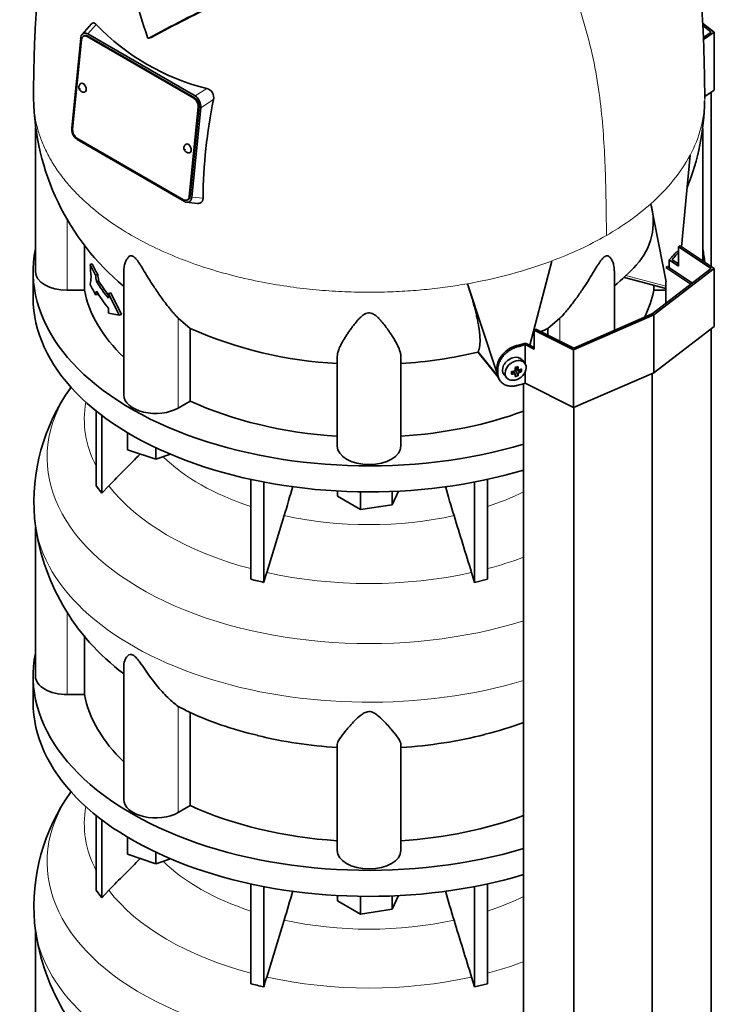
# Model space of a CAD drawing. Header units: millimetres. Extents: x 421 to 1312, y -1923 to 1668.
# Tile 9 of 24: x 1015 to 1309, y -1152 to -735. Entities that reach past the tile are written whole.
import ezdxf

# ---------------------------------------------------------------- set-up
doc = ezdxf.new("R2010")
doc.units = ezdxf.units.MM
for name, color, linetype in [('M5X8_UNI7687', 7, 'Continuous'), ('MID_344-4', 7, 'Continuous'), ('VSI344-454_TERMI', 7, 'Continuous'), ('VSI344-454_TESTA', 7, 'Continuous'), ('VSI344_DIFFUSORE', 7, 'Continuous')]:
    doc.layers.add(name, color=color, linetype=linetype)

# ---------------------------------------------------------------- blocks, each defined once
blk = doc.blocks.new('SE4')
at = {"layer": 'M5X8_UNI7687', "color": 7, "linetype": 'Continuous', "lineweight": 35}
for p, q in [((1229.04, -880.53), (1228.04, -879.18)), ((1223.44, -885.2), (1223.8, -884.02)), ((1224.97, -885.19), (1224.27, -883.94)), ((1225.23, -882.24), (1226.4, -883.25)), ((1226.19, -885.8), (1225.28, -883.83)), ((1225.31, -882.31), (1225.31, -883.19)), ((1227.67, -884.06), (1225.73, -883.3)), ((1220.26, -885.46), (1221.37, -886.72))]:
    blk.add_line(p, q, dxfattribs=at)
at = {"layer": 'M5X8_UNI7687', "color": 4, "linetype": 'Continuous', "lineweight": 9}
for p, q in [((1224.55, -885.04), (1223.96, -883.99)), ((1226.29, -884.98), (1225.28, -883.83)), ((1225.36, -882.21), (1226.29, -883.01)), ((1225.73, -883.3), (1226.74, -884.45))]:
    blk.add_line(p, q, dxfattribs=at)
at = {"layer": 'M5X8_UNI7687', "color": 7, "linetype": 'Continuous', "lineweight": 35}
for centre, radius, start, end in [((1224.45, -883.34), 0.55, 280.2783, 358.6867), ((1226.98, -885.12), 0.71, 110.1734, 168.7917)]:
    blk.add_arc(centre, radius, start, end, dxfattribs=at)
for centre, major_axis, ratio, start_param, end_param in [((1293.97, -841.88), (1.3, 4.83), 0.345066, 0.560828, 0.777666), ((1224.08, -882.23), (3.89, 3.14), 0.739997, 0, 3.172175), ((1224.08, -882.23), (3.89, 3.14), 0.739997, 6.252603, 6.283185), ((1221.47, -879.12), (9.99, 0.43), 0.510658, -1.393505, -1.278945), ((1225.17, -879.4), (-1.01, -9.2), 0.152739, -1.021742, -0.87205), ((1222.39, -882.64), (8.97, 2.29), 0.035701, -1.293098, -1.143406), ((1221.61, -878.96), (2.06, -9.79), 0.279258, 1.046834, 1.161394), ((1225.54, -883.49), (0.391, 0.312), 0.744948, 1.56038, 2.087178), ((1225.74, -883.71), (-0.449, 0.845), 0.482969, 0.934611, 1.452812), ((1225.74, -883.71), (-0.837, 0.408), 0.40333, 4.914112, 5.432313), ((1221.32, -879.03), (3.16, -9.49), 0.408248, 1.007206, 1.121766), ((1221.47, -879.12), (9.99, 0.43), 0.510658, -1.036687, -0.922127), ((1221.47, -878.87), (9.99, -0.48), 0.639648, -0.984117, -0.869557), ((1219.62, -880.89), (6.65, -6.44), 0.71261, 0.529363, 0.679055), ((1221.47, -878.87), (9.99, -0.48), 0.639648, -1.340934, -1.226375), ((1221.61, -878.96), (2.06, -9.79), 0.279258, 0.690017, 0.804576), ((1222.39, -877.64), (7.61, -5.28), 0.901051, 5.557555, 5.707247), ((1221.32, -879.03), (3.16, -9.49), 0.408248, 0.650389, 0.764948)]:
    blk.add_ellipse(centre, major_axis=major_axis, ratio=ratio, start_param=start_param, end_param=end_param, dxfattribs=at)
blk.add_ellipse((1225.14, -883.54), major_axis=(-3.84, -3.1), ratio=0.739997, dxfattribs=at)
for points in [[(1226.29, -883.01), (1226.29, -883.02), (1226.29, -883.05), (1226.3, -883.09), (1226.31, -883.13), (1226.33, -883.16), (1226.35, -883.19), (1226.37, -883.22), (1226.4, -883.25), (1226.43, -883.27), (1226.46, -883.29), (1226.5, -883.3), (1226.54, -883.31), (1226.58, -883.32), (1226.61, -883.32), (1226.65, -883.32), (1226.69, -883.31), (1226.72, -883.3), (1226.74, -883.29)], [(1225, -885.33), (1225, -885.31), (1225, -885.29), (1225, -885.25), (1224.99, -885.22), (1224.97, -885.19), (1224.96, -885.16), (1224.93, -885.14), (1224.91, -885.11), (1224.88, -885.09), (1224.84, -885.07), (1224.81, -885.06), (1224.77, -885.05), (1224.73, -885.04), (1224.69, -885.03), (1224.64, -885.03), (1224.6, -885.04), (1224.57, -885.04), (1224.55, -885.04)]]:
    blk.add_open_spline(points, degree=3, dxfattribs=at)
at = {"layer": 'MID_344-4', "color": 7, "linetype": 'Continuous', "lineweight": 35}
for p, q in [((1308.14, -839.53), (1308.14, -765.55)), ((1288.88, -839.93), (1289.63, -839.55)), ((1299.53, -847), (1288.88, -839.93)), ((1289.63, -839.55), (1300.15, -846.53)), ((1288.88, -845.9), (1288.88, -855.16)), ((1308.14, -1576.89), (1308.14, -865.86)), ((1283.08, -1596.09), (1283.08, -884.83)), ((1228.53, -889.14), (1228.53, -1600.48)), ((1249.82, -1610.56), (1249.82, -899.3))]:
    blk.add_line(p, q, dxfattribs=at)
at = {"layer": 'VSI344-454_TERMI', "color": 7, "linetype": 'Continuous', "lineweight": 35}
for p, q in [((1304.47, -736.4), (1309.42, -740.2)), ((1308.14, -740.17), (1304.54, -737.41)), ((1304.78, -742.4), (1308.14, -740.17)), ((1309.42, -740.2), (1304.82, -743.26)), ((1309.42, -740.2), (1309.42, -764.69)), ((1309.42, -764.69), (1305.36, -767.4)), ((1294.19, -831.14), (1294.9, -830.73)), ((1308.14, -840.41), (1294.19, -831.14)), ((1294.19, -831.14), (1294.19, -839.31)), ((1294.9, -830.73), (1309.42, -840.38)), ((1290.29, -836.72), (1294.19, -839.31)), ((1290.29, -839.99), (1290.29, -836.72)), ((1291.49, -836.64), (1294.19, -838.43)), ((1283.08, -859.61), (1308.14, -840.41)), ((1309.42, -840.38), (1283.79, -860.02)), ((1309.42, -840.38), (1309.42, -864.88)), ((1249.82, -874.08), (1283.08, -859.61)), ((1283.79, -860.02), (1249.77, -874.82)), ((1283.79, -860.02), (1283.79, -884.52)), ((1233.06, -866.43), (1233.77, -866.03)), ((1249.77, -874.82), (1233.06, -866.43)), ((1233.06, -866.43), (1233.06, -874.6)), ((1233.77, -866.03), (1249.82, -874.08)), ((1309.42, -864.88), (1283.79, -884.52)), ((1229.29, -871.94), (1233.06, -873.83)), ((1229.14, -880.68), (1229.14, -872.63)), ((1229.14, -872.63), (1233.06, -874.6)), ((1249.77, -874.82), (1249.77, -899.32)), ((1217.23, -884.15), (1217.23, -882.51)), ((1217.61, -884.68), (1217.61, -883.05)), ((1229.14, -888.96), (1229.14, -884.25)), ((1283.79, -884.52), (1249.77, -899.32)), ((1218.21, -887.37), (1218.59, -887.91)), ((1249.77, -899.32), (1229.14, -888.96))]:
    blk.add_line(p, q, dxfattribs=at)
at = {"layer": 'VSI344-454_TERMI', "color": 4, "linetype": 'Continuous', "lineweight": 9}
for p, q in [((1293.14, -834.73), (1292.21, -834.51)), ((1225.45, -873.05), (1225.83, -873.59)), ((1217.23, -882.51), (1217.61, -883.05)), ((1217.61, -884.68), (1217.23, -884.15))]:
    blk.add_line(p, q, dxfattribs=at)
at = {"layer": 'VSI344-454_TERMI', "color": 7, "linetype": 'Continuous', "lineweight": 35}
for centre, major_axis, start_param, end_param in [((1163.01, -798.46), (143.5, 0), -0.480069, -0.450192), ((1163.01, -798.46), (144.5, 0), -0.475352, -0.449757), ((1163.01, -798.46), (143.5, 0), -1.120604, -1.090727), ((1163.01, -798.46), (144.5, 0), -1.121039, -1.095444), ((1163.01, -814.79), (144.5, 0), -1.121039, -1.095444)]:
    blk.add_ellipse(centre, major_axis=major_axis, ratio=0.57735, start_param=start_param, end_param=end_param, dxfattribs=at)
for points, knots in [([(1292.21, -834.51), (1292.26, -834.46), (1292.34, -834.35), (1292.47, -834.21), (1292.6, -834.08), (1292.72, -833.95), (1292.85, -833.84), (1292.97, -833.73), (1293.09, -833.63), (1293.21, -833.54), (1293.33, -833.46), (1293.45, -833.38), (1293.56, -833.32), (1293.75, -833.22), (1294.01, -833.14), (1294.28, -833.11), (1294.44, -833.13), (1294.5, -833.15)], [0, 0, 0, 0, 0.0210181, 0.0419347, 0.0627717, 0.0835515, 0.1042965, 0.1250293, 0.1457726, 0.1665489, 0.1873807, 0.2082903, 0.2292998, 0.2504308, 0.312491, 0.3747066, 0.4161494, 0.4161494, 0.4161494, 0.4161494]), ([(1294.21, -833.71), (1294.19, -833.72), (1294.08, -833.8), (1293.9, -833.94), (1293.65, -834.17), (1293.4, -834.43), (1293.23, -834.63), (1293.14, -834.73)], [0.8203443, 0.8203443, 0.8203443, 0.8203443, 0.8334714, 0.8749845, 0.9164568, 0.9580689, 1, 1, 1, 1]), ([(1217.23, -882.51), (1217.23, -882.43), (1217.23, -882.27), (1217.24, -882.03), (1217.27, -881.78), (1217.3, -881.54), (1217.34, -881.29), (1217.38, -881.04), (1217.44, -880.8), (1217.51, -880.55), (1217.58, -880.3), (1217.67, -880.05), (1217.76, -879.8), (1217.93, -879.38), (1218.2, -878.81), (1218.62, -878.09), (1219.1, -877.39), (1219.65, -876.72), (1220.25, -876.09), (1220.91, -875.49), (1221.6, -874.94), (1222.25, -874.5), (1222.83, -874.15), (1223.35, -873.87), (1223.87, -873.62), (1224.39, -873.4), (1224.92, -873.21), (1225.28, -873.1), (1225.45, -873.05)], [0, 0, 0, 0, 0.020997, 0.041893, 0.062713, 0.083477, 0.104209, 0.124931, 0.145666, 0.166436, 0.187265, 0.208173, 0.229184, 0.250319, 0.312379, 0.374611, 0.437429, 0.499972, 0.562502, 0.625327, 0.687534, 0.749602, 0.791735, 0.833469, 0.874983, 0.916456, 0.958068, 1, 1, 1, 1]), ([(1225.83, -873.59), (1225.74, -873.61), (1225.56, -873.66), (1225.3, -873.75), (1225.03, -873.84), (1224.77, -873.94), (1224.51, -874.05), (1224.25, -874.16), (1223.99, -874.28), (1223.73, -874.41), (1223.47, -874.54), (1223.21, -874.69), (1222.96, -874.83), (1222.54, -875.09), (1221.98, -875.48), (1221.28, -876.03), (1220.63, -876.62), (1220.03, -877.26), (1219.48, -877.93), (1219, -878.63), (1218.58, -879.35), (1218.27, -880), (1218.04, -880.58), (1217.88, -881.08), (1217.76, -881.58), (1217.67, -882.07), (1217.62, -882.56), (1217.61, -882.89), (1217.61, -883.05)], [0, 0, 0, 0, 0.021018, 0.041934, 0.062771, 0.08355, 0.104295, 0.125028, 0.145771, 0.166547, 0.187379, 0.208288, 0.229298, 0.250429, 0.312489, 0.374705, 0.437522, 0.500061, 0.562591, 0.625422, 0.687637, 0.749714, 0.79185, 0.833578, 0.875077, 0.916526, 0.958107, 1, 1, 1, 1]), ([(1218.2, -887.37), (1218.08, -887.19), (1217.89, -886.88), (1217.66, -886.41), (1217.5, -885.98), (1217.38, -885.54), (1217.29, -885.09), (1217.24, -884.63), (1217.23, -884.31), (1217.23, -884.15)], [0.6886177, 0.6886177, 0.6886177, 0.6886177, 0.7497141, 0.7918499, 0.8335781, 0.8750765, 0.9165257, 0.958107, 1, 1, 1, 1]), ([(1217.61, -884.68), (1217.61, -884.76), (1217.61, -884.92), (1217.62, -885.16), (1217.64, -885.39), (1217.67, -885.63), (1217.71, -885.85), (1217.76, -886.08), (1217.82, -886.3), (1217.89, -886.51), (1217.96, -886.73), (1218.05, -886.94), (1218.14, -887.14), (1218.3, -887.48), (1218.58, -887.92), (1219, -888.44), (1219.48, -888.9), (1220.03, -889.3), (1220.63, -889.64), (1221.28, -889.9), (1221.98, -890.1), (1222.62, -890.2), (1223.21, -890.24), (1223.72, -890.25), (1224.24, -890.22), (1224.77, -890.15), (1225.3, -890.06), (1225.65, -889.96), (1225.83, -889.92)], [0, 0, 0, 0, 0.020996, 0.041893, 0.062713, 0.083477, 0.104209, 0.124931, 0.145666, 0.166436, 0.187264, 0.208173, 0.229184, 0.250319, 0.312379, 0.374611, 0.437429, 0.499972, 0.562503, 0.625328, 0.687536, 0.749604, 0.791737, 0.833471, 0.874985, 0.916457, 0.958069, 1, 1, 1, 1])]:
    blk.add_open_spline(points, degree=3, knots=knots, dxfattribs=at)
at = {"layer": 'VSI344-454_TESTA', "color": 7, "linetype": 'Continuous', "lineweight": 35}
for p, q in [((1045.24, -736.7), (1041.31, -741.17)), ((1040.68, -742.82), (1036.89, -780.66)), ((1041.82, -740.76), (1041.62, -740.88)), ((1042.31, -741.71), (1041.96, -741.86)), ((1088.67, -768.16), (1043.41, -742.03)), ((1043.72, -740.94), (1089.23, -767.21)), ((1089.02, -768.01), (1043.76, -741.88)), ((1069.52, -742.68), (1070.55, -742.41)), ((1041.03, -743.39), (1037.24, -781.24)), ((1086.74, -809.81), (1090.53, -771.97)), ((1087.09, -809.66), (1090.88, -771.81)), ((1091.12, -769.46), (1090.96, -769.13)), ((1091.59, -772.22), (1087.8, -810.06)), ((1021.51, -780.61), (1021.51, -841.73)), ((1037.36, -783.42), (1037.53, -783.78)), ((1304.51, -837.12), (1304.51, -781.04)), ((1039.1, -785.04), (1084.36, -811.17)), ((1039.24, -785.67), (1084.75, -811.94)), ((1295.45, -831.1), (1299.13, -792.29)), ((1085.57, -812.26), (1090.23, -812.73)), ((1085.82, -811.34), (1086.17, -811.19)), ((1086.64, -812.13), (1086.86, -812)), ((1288.98, -845.93), (1282.44, -812.95)), ((1042.26, -830.15), (1042.26, -849.52)), ((1045.6, -838.41), (1044.67, -838.63)), ((1231.2, -872.9), (1240.49, -837.17)), ((1047.94, -842.89), (1047.02, -843.11)), ((1059, -841.43), (1059, -893.99)), ((1267.02, -866.6), (1267.02, -841.43)), ((1048.25, -845.51), (1047.32, -845.73)), ((1217.02, -884.01), (1204.7, -846.81)), ((1271.27, -844.13), (1288.88, -848.88)), ((1042.26, -849.52), (1035.01, -849.52)), ((1047.94, -851.32), (1047.02, -851.54)), ((1053.42, -850.66), (1052.5, -850.88)), ((1057.04, -860.06), (1052.5, -850.88)), ((1052.5, -850.88), (1052.5, -852.99)), ((1057.97, -859.84), (1053.42, -850.66)), ((1283.76, -847.5), (1283.76, -849.52)), ((1288.88, -849.52), (1283.76, -849.52)), ((1052.5, -857.2), (1052.5, -859.31)), ((1057.04, -860.06), (1052.5, -859.31)), ((1057.97, -859.84), (1057.04, -860.06)), ((1087.18, -865.75), (1082.05, -861.47)), ((1243.97, -861.47), (1238.85, -865.75)), ((1087.18, -865.75), (1087.18, -896.54)), ((1238.85, -865.75), (1238.85, -868.57)), ((1209.23, -875.82), (1209.26, -875.58)), ((1209.27, -875.89), (1217.77, -886.41)), ((1149.51, -915.63), (1149.51, -877.6)), ((1176.51, -915.63), (1176.51, -877.6)), ((1087.18, -896.54), (1082.05, -899.5))]:
    blk.add_line(p, q, dxfattribs=at)
at = {"layer": 'VSI344-454_TESTA', "color": 4, "linetype": 'Continuous', "lineweight": 9}
for p, q in [((1043.72, -740.94), (1047.27, -736.92)), ((1043.76, -741.88), (1043.41, -742.03)), ((1094.23, -764.03), (1089.23, -767.21)), ((1088.67, -768.16), (1089.02, -768.01)), ((1090.88, -771.81), (1090.53, -771.97)), ((1097.01, -768.77), (1091.59, -772.22)), ((1086.74, -809.81), (1087.09, -809.66)), ((1087.8, -810.06), (1092.59, -810.54)), ((1035.01, -849.52), (1035.01, -819.57)), ((1271.93, -843.27), (1288.88, -847.83)), ((1082.05, -899.5), (1082.05, -861.47)), ((1243.97, -871.15), (1243.97, -861.47)), ((1209.26, -875.58), (1217.69, -886.01))]:
    blk.add_line(p, q, dxfattribs=at)
at = {"layer": 'VSI344-454_TESTA', "color": 7, "linetype": 'Continuous', "lineweight": 35}
for centre, radius, start, end in [((1315.87, -658.64), 260.67, 190.1859, 198.7419), ((1485.1, -1519.98), 881.42, 115.96048, 118.13059), ((1486.04, -1519.93), 881.58, 115.94686, 118.11883), ((1117.19, -670.03), 96.76, 223.7278, 256.2722), ((1043.24, -742.87), 2.57, 129.2377, 178.9426), ((1042.62, -742.49), 1.91, 54.594, 114.6447), ((1041.88, -763.88), 1.76, 238.5094, 278.1477), ((1086.92, -771.03), 4.46, 25.2294, 58.8129), ((1093.14, -767.85), 3.97, 346.6505, 74.144), ((1126, -766.69), 105.29, 180.8662, 230.39), ((1086.17, -771.73), 5.44, 354.8248, 24.6127), ((1310.28, -812.43), 217.7, 168.4284, 179.5003), ((1206.04, -768.29), 99.24, 337.7009, 359.4428), ((1042.31, -781.15), 5.44, 174.8247, 204.6001), ((1041.55, -781.85), 4.46, 205.5704, 238.8434), ((1086.42, -789.6), 1.76, 238.5094, 278.1477), ((1085.86, -810.38), 1.91, 234.6438, 294.0123), ((1085.23, -810.01), 2.57, 309.2262, 358.9419), ((1256.76, -820.6), 26.79, 316.8966, 16.5885), ((2050.12, -745.29), 1009.78, 185.30367, 185.60415), ((2052.05, -727.14), 1010.75, 186.57578, 186.72546), ((1194.41, -761.74), 112.56, 310.2025, 316.7017), ((1435.83, -907.69), 395.83, 170.7261, 171.1896), ((2059.4, -726.22), 1019.11, 186.58617, 186.73463), ((1459.48, -929.94), 419.85, 169.0161, 169.2377), ((1456.88, -928.94), 416.24, 169.1975, 169.2533), ((1159.02, -703.13), 177.78, 246.1657, 266.9354), ((1176.11, -728.75), 150.68, 293.3577, 294.6055), ((1176.11, -728.75), 150.68, 291.9447, 292.238), ((1164.15, -684.07), 196.98, 273.5975, 283.2277)]:
    blk.add_arc(centre, radius, start, end, dxfattribs=at)
at = {"layer": 'VSI344-454_TESTA', "color": 4, "linetype": 'Continuous', "lineweight": 9}
for centre, radius, start, end in [((1255.61, -768.22), 49.73, 331.0575, 359.9633), ((1207.15, -727.22), 114.1, 299.6955, 311.2892), ((1186.3, -691.03), 155.86, 290.3453, 299.7641)]:
    blk.add_arc(centre, radius, start, end, dxfattribs=at)
at = {"layer": 'VSI344-454_TESTA', "color": 7, "linetype": 'Continuous', "lineweight": 35}
for centre, major_axis, ratio, start_param, end_param in [((1043.15, -744.61), (1.2, -2.75), 0.643408, 2.425216, 3.996013), ((1043.51, -744.46), (1.2, -2.75), 0.643408, 2.425216, 3.141593), ((1041.61, -763.74), (-0.8, 1.83), 0.643408, 0, 0.21978), ((1041.61, -763.74), (-0.8, 1.83), 0.643408, 2.920391, 6.283185), ((1088.41, -770.74), (1.2, -2.75), 0.643408, 0.85442, 2.425216), ((1088.76, -770.59), (-1.2, 2.75), 0.643408, 3.996013, 5.566809), ((1039.36, -782.46), (-1.2, 2.75), 0.643408, 0.85442, 2.425216), ((1086.16, -789.46), (-0.8, 1.83), 0.643408, 0, 0.21978), ((1086.16, -789.46), (-0.8, 1.83), 0.643408, 2.920391, 6.283185), ((1084.97, -808.44), (-1.2, 2.75), 0.643408, 3.141593, 3.996013), ((1084.62, -808.59), (-1.2, 2.75), 0.643408, 2.425216, 3.996013), ((1163.01, -820.37), (-122.5, 0), 0.57735, 0.261186, 0.327396), ((1163.01, -820.37), (-121.5, 0), 0.57735, 0.260097, 0.326857), ((1035.01, -841.73), (13.5, 0), 0.57735, 3.141593, 4.712389), ((1163.01, -828.8), (-122.5, 0), 0.57735, 0.261186, 0.327396), ((1163.01, -822.48), (-122.5, 0), 0.57735, 0.335083, 0.446047), ((1163.01, -822.48), (-121.5, 0), 0.57735, 0.334608, 0.428513), ((1163.01, -841.73), (-121.5, 0), 0.57735, 0.111341, 0.543224), ((1163.01, -826.69), (-122.5, 0), 0.57735, 0.335083, 0.446047), ((1163.01, -841.73), (121.5, 0), 0.57735, 6.004526, 6.171844), ((1072.5, -893.99), (13.5, 0), 0.57735, 3.141593, 5.497787), ((1163.01, -841.73), (-121.5, 0), 0.57735, 0.896739, 1.459455), ((1163.01, -841.73), (121.5, 0), 0.57735, 4.82373, 5.281941), ((1163.01, -915.63), (13.5, 0), 0.57735, 3.141593, 6.283185)]:
    blk.add_ellipse(centre, major_axis=major_axis, ratio=ratio, start_param=start_param, end_param=end_param, dxfattribs=at)
at = {"layer": 'VSI344-454_TESTA', "color": 4, "linetype": 'Continuous', "lineweight": 9}
for centre in [(1040.56, -764.2), (1085.11, -789.92)]:
    blk.add_ellipse(centre, major_axis=(-0.0254, 0.0582), ratio=0.643408, dxfattribs=at)
for start_param, end_param in [(5.707705, 5.986003), (5.009578, 5.287871)]:
    blk.add_ellipse((1163.01, -768.22), major_axis=(142.36, 0), ratio=0.57735, start_param=start_param, end_param=end_param, dxfattribs=at)
at = {"layer": 'VSI344-454_TESTA', "color": 7, "linetype": 'Continuous', "lineweight": 35}
for points, knots in [([(1039.2, -662.9), (1038.47, -664.31), (1036.65, -667.95), (1033.93, -674), (1031.21, -681.08), (1028.94, -688.21), (1027.07, -695.26), (1025.53, -702.33), (1024.2, -709.82), (1023.12, -717.65), (1022.27, -725.79), (1021.64, -734.01), (1021.22, -741.89), (1020.98, -749.16), (1020.85, -755.12), (1020.76, -759.73), (1020.68, -763.93), (1020.65, -766.8), (1020.66, -768.21), (1020.66, -768.22)], [0.268791, 0.268791, 0.268791, 0.268791, 0.2994064, 0.3474862, 0.3962155, 0.4453554, 0.4911751, 0.5367529, 0.585889, 0.6400119, 0.6937793, 0.7514987, 0.8111551, 0.8598626, 0.9065194, 0.9430644, 0.9702522, 0.9998582, 1, 1, 1, 1]), ([(1305.36, -768.25), (1305.36, -767.18), (1305.36, -764.87), (1305.29, -761.11), (1305.21, -757.24), (1305.12, -752.31), (1304.96, -746.17), (1304.63, -738.35), (1304.12, -730.23), (1303.34, -721.45), (1302.33, -713.17), (1301.01, -705.01), (1299.49, -697.58), (1297.66, -690.25), (1295.45, -682.95), (1292.84, -675.84), (1289.94, -669.15), (1287.9, -664.98), (1286.82, -662.9), (1286.8, -662.85)], [0, 0, 0, 0, 0.0197175, 0.0499341, 0.078512, 0.1125501, 0.1619145, 0.2122512, 0.2776217, 0.3327138, 0.3923564, 0.4445103, 0.4950819, 0.5398793, 0.5902485, 0.6413228, 0.6856582, 0.7299754, 0.7309332, 0.7309332, 0.7309332, 0.7309332]), ([(1045.24, -736.7), (1045.25, -736.69), (1045.37, -736.56), (1045.61, -736.36), (1045.94, -736.27), (1046.2, -736.27), (1046.41, -736.31), (1046.62, -736.39), (1046.83, -736.52), (1047.05, -736.69), (1047.2, -736.84), (1047.27, -736.92)], [0.3819069, 0.3819069, 0.3819069, 0.3819069, 0.392179, 0.5097344, 0.6234902, 0.6817649, 0.7404104, 0.8020867, 0.8651418, 0.9320617, 1, 1, 1, 1]), ([(1069.02, -742.39), (1069.03, -742.41), (1069.04, -742.46), (1069.07, -742.51), (1069.11, -742.57), (1069.17, -742.63), (1069.24, -742.68), (1069.31, -742.71), (1069.38, -742.72), (1069.46, -742.71), (1069.5, -742.69), (1069.52, -742.68)], [0, 0, 0, 0, 0.083882, 0.167351, 0.251899, 0.376428, 0.501233, 0.625666, 0.750014, 0.87532, 1, 1, 1, 1]), ([(1040.58, -762.07), (1040.56, -762.08), (1040.37, -762.21), (1040.12, -762.63), (1039.92, -763.21), (1039.91, -763.84), (1040.09, -764.51), (1040.49, -765.06), (1040.82, -765.28), (1040.96, -765.38)], [0, 0, 0, 0, 0.016071, 0.188666, 0.346757, 0.501927, 0.66984, 0.88022, 1, 1, 1, 1]), ([(1085.13, -787.79), (1085.11, -787.8), (1084.92, -787.93), (1084.67, -788.35), (1084.46, -788.93), (1084.45, -789.56), (1084.64, -790.23), (1085.03, -790.78), (1085.36, -791), (1085.51, -791.09)], [0, 0, 0, 0, 0.016071, 0.188666, 0.346757, 0.501927, 0.66984, 0.88022, 1, 1, 1, 1]), ([(1092.59, -810.54), (1092.59, -810.59), (1092.58, -810.71), (1092.56, -810.88), (1092.54, -811.04), (1092.49, -811.25), (1092.41, -811.5), (1092.29, -811.77), (1092.14, -812), (1091.9, -812.27), (1091.53, -812.54), (1090.99, -812.72), (1090.54, -812.75), (1090.28, -812.73), (1090.23, -812.73)], [0, 0, 0, 0, 0.0335571, 0.0667874, 0.0997731, 0.1325985, 0.1958636, 0.2580457, 0.3183352, 0.3781439, 0.4957181, 0.6141111, 0.7362695, 0.7635613, 0.7635613, 0.7635613, 0.7635613]), ([(1082.05, -861.47), (1081.83, -861.23), (1081.39, -860.76), (1080.69, -859.97), (1079.87, -859.03), (1078.94, -857.93), (1077.62, -856.3), (1076.05, -854.27), (1074.31, -851.88), (1072.77, -849.64), (1071.41, -847.57), (1070.2, -845.68), (1068.82, -843.45), (1067.56, -841.37), (1066.37, -839.44), (1065.56, -838.16), (1064.76, -837.02), (1063.97, -836.02), (1063.12, -835.24), (1062.31, -834.9), (1061.67, -834.98), (1061.13, -835.29), (1060.66, -835.76), (1060.08, -836.61), (1059.62, -837.67), (1059.27, -838.9), (1059.07, -839.99), (1059.01, -840.85), (1059, -841.33), (1059, -841.43)], [0, 0, 0, 0, 0.020247, 0.0413012, 0.0631676, 0.0911499, 0.1206822, 0.1725651, 0.2189806, 0.2600001, 0.2962057, 0.3283254, 0.3570821, 0.4069553, 0.4285992, 0.4484587, 0.4665056, 0.4826091, 0.4971306, 0.5113122, 0.5266668, 0.543344, 0.562023, 0.5826937, 0.6304427, 0.6595254, 0.6923195, 0.7261108, 0.734395, 0.734395, 0.734395, 0.734395]), ([(1267.02, -841.43), (1267.02, -841.28), (1267, -840.41), (1266.81, -838.96), (1266.24, -837.2), (1265.55, -835.95), (1264.89, -835.28), (1264.34, -834.99), (1263.81, -834.9), (1263.07, -835.15), (1262.28, -835.79), (1261.52, -836.67), (1260.74, -837.75), (1259.97, -838.93), (1259.13, -840.28), (1257.91, -842.28), (1256.2, -845.1), (1254.33, -848.02), (1252.62, -850.56), (1251.09, -852.75), (1249.47, -854.93), (1247.87, -856.98), (1246.43, -858.71), (1245.13, -860.21), (1244.35, -861.06), (1243.97, -861.47)], [0.265607, 0.265607, 0.265607, 0.265607, 0.2789295, 0.3409942, 0.392778, 0.4359518, 0.4604978, 0.4716154, 0.4871189, 0.5000341, 0.5129562, 0.5284792, 0.5444389, 0.5641957, 0.583938, 0.6074587, 0.6593255, 0.7214848, 0.7571561, 0.7963778, 0.8446458, 0.8874257, 0.9275339, 0.9650516, 1, 1, 1, 1]), ([(1209.26, -875.58), (1209.29, -875.52), (1209.34, -875.4), (1209.42, -875.22), (1209.49, -875.03), (1209.56, -874.84), (1209.62, -874.63), (1209.68, -874.42), (1209.74, -874.2), (1209.79, -873.97), (1209.83, -873.74), (1209.87, -873.5), (1209.91, -873.25), (1209.95, -872.99), (1209.97, -872.73), (1210, -872.46), (1210.02, -872.18), (1210.04, -871.89), (1210.05, -871.6), (1210.05, -871.3), (1210.06, -870.99), (1210.06, -870.68), (1210.05, -870.36), (1210.04, -870.03), (1210.03, -869.7), (1210.01, -869.35), (1209.99, -869.01), (1209.96, -868.65), (1209.93, -868.29), (1209.9, -867.92), (1209.86, -867.55), (1209.81, -867.17), (1209.77, -866.78), (1209.71, -866.39), (1209.66, -865.99), (1209.6, -865.58), (1209.51, -864.98), (1209.37, -864.18), (1209.19, -863.16), (1208.98, -862.12), (1208.75, -861.05), (1208.5, -859.96), (1208.24, -858.84), (1207.96, -857.71), (1207.66, -856.56), (1207.34, -855.39), (1207.01, -854.2), (1206.66, -853), (1206.29, -851.79), (1205.91, -850.56), (1205.52, -849.32), (1205.12, -848.07), (1204.84, -847.23), (1204.7, -846.81)], [0, 0, 0, 0, 0.014374, 0.02874, 0.043097, 0.057447, 0.071789, 0.086123, 0.100449, 0.114767, 0.129077, 0.143379, 0.157674, 0.171961, 0.186239, 0.200511, 0.214774, 0.22903, 0.243278, 0.257518, 0.27175, 0.285975, 0.300193, 0.314402, 0.328604, 0.342798, 0.356985, 0.371164, 0.385335, 0.399499, 0.413655, 0.427804, 0.441945, 0.456079, 0.470204, 0.484323, 0.498433, 0.531555, 0.564441, 0.597091, 0.629505, 0.661683, 0.693625, 0.72533, 0.756799, 0.78803, 0.819025, 0.849782, 0.880302, 0.910583, 0.940627, 0.970433, 1, 1, 1, 1]), ([(1176.51, -877.6), (1176.51, -877.42), (1176.49, -877.05), (1176.4, -876.45), (1176.23, -875.75), (1175.97, -874.93), (1175.49, -873.74), (1174.76, -872.25), (1173.78, -870.52), (1172.76, -868.89), (1171.77, -867.39), (1170.8, -866.01), (1169.62, -864.4), (1168.43, -862.9), (1167.19, -861.55), (1166.3, -860.68), (1165.37, -859.95), (1164.38, -859.38), (1163.26, -859.07), (1162.08, -859.21), (1161.06, -859.68), (1160.13, -860.34), (1159.24, -861.14), (1158.01, -862.42), (1156.81, -863.88), (1155.6, -865.49), (1154.62, -866.86), (1153.68, -868.24), (1152.53, -870.04), (1151.5, -871.81), (1150.65, -873.49), (1150.05, -874.9), (1149.61, -876.29), (1149.54, -877.18), (1149.51, -877.6)], [0, 0, 0, 0, 0.020247, 0.041301, 0.063168, 0.09115, 0.120682, 0.172565, 0.218981, 0.26, 0.296206, 0.328325, 0.357082, 0.406955, 0.428599, 0.448459, 0.466506, 0.482609, 0.497131, 0.511312, 0.526667, 0.543344, 0.562023, 0.582694, 0.630443, 0.659525, 0.692319, 0.726111, 0.759233, 0.82594, 0.865768, 0.902245, 0.953307, 1, 1, 1, 1])]:
    blk.add_open_spline(points, degree=3, knots=knots, dxfattribs=at)
at = {"layer": 'VSI344-454_TESTA', "color": 4, "linetype": 'Continuous', "lineweight": 9}
blk.add_open_spline([(1244.51, -703.89), (1245.55, -708.46), (1248.34, -718.11), (1253.48, -733.45), (1257.85, -749.33), (1260.5, -764.35), (1262.07, -778.44), (1262.96, -791.99), (1263.43, -805.23), (1263.57, -816.56), (1263.67, -823.6), (1263.67, -826.33)], degree=3, knots=[0, 0, 0, 0, 0.117079, 0.240569, 0.360617, 0.476421, 0.590288, 0.703407, 0.816259, 0.929029, 1, 1, 1, 1], dxfattribs=at)
blk.add_rational_spline([(1020.66, -768.22), (1020.65, -834.07), (1113.96, -862.85), (1204.7, -846.81)], [0.668643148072, 0.54702804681, 0.657480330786, 1], degree=3, dxfattribs=at)
at = {"layer": 'VSI344_DIFFUSORE', "color": 7, "linetype": 'Continuous', "lineweight": 35}
for p, q in [((1020.51, -841.73), (1020.51, -852.75)), ((1047.3, -932.41), (1047.3, -900.77)), ((1049.6, -935.61), (1049.6, -902.56)), ((1060.5, -917.17), (1060.5, -909.9)), ((1072.5, -921.17), (1060.5, -917.17)), ((1072.5, -921.17), (1072.5, -916.3)), ((1078.74, -919.1), (1072.5, -921.17)), ((1112.79, -972.09), (1112.79, -929.75)), ((1213.24, -972.09), (1213.24, -929.75)), ((1047.3, -932.41), (1049.6, -935.61)), ((1049.6, -935.61), (1052.6, -932.43)), ((1118.33, -973.42), (1118.33, -930.88)), ((1149.63, -936.89), (1149.63, -934.66)), ((1175.49, -934.71), (1172.81, -940.48)), ((1172.81, -940.48), (1172.81, -934.83)), ((1207.69, -973.42), (1207.69, -930.88)), ((1159.42, -942.55), (1149.63, -936.89)), ((1159.42, -942.55), (1159.42, -935)), ((1172.81, -940.48), (1159.42, -942.55)), ((1127, -945.11), (1119.57, -969.23)), ((1021.51, -950.09), (1021.51, -1013.19)), ((1206.45, -969.23), (1207.69, -973.42)), ((1207.69, -973.42), (1213.24, -972.09)), ((1042.26, -1020.99), (1042.26, -995.96)), ((1059, -1008.7), (1059, -1065.45)), ((1020.51, -1013.19), (1020.51, -1024.22)), ((1042.26, -1020.99), (1035.01, -1020.99)), ((1085.02, -1027.44), (1082.05, -1025.97)), ((1087.18, -1068), (1087.18, -1028.5)), ((1149.51, -1087.1), (1149.51, -1042.1)), ((1176.51, -1087.1), (1176.51, -1042.1)), ((1087.18, -1068), (1082.05, -1070.96)), ((1047.3, -1103.87), (1047.3, -1072.24)), ((1049.6, -1107.07), (1049.6, -1074.03)), ((1060.5, -1088.64), (1060.5, -1081.37)), ((1072.5, -1092.64), (1060.5, -1088.64)), ((1072.5, -1092.64), (1072.5, -1087.76)), ((1078.74, -1090.56), (1072.5, -1092.64)), ((1112.79, -1143.55), (1112.79, -1101.21)), ((1213.24, -1143.55), (1213.24, -1101.21)), ((1047.3, -1103.87), (1049.6, -1107.07)), ((1049.6, -1107.07), (1052.6, -1103.9)), ((1118.33, -1144.88), (1118.33, -1102.34)), ((1207.69, -1144.88), (1207.69, -1102.34)), ((1149.63, -1108.35), (1149.63, -1106.13)), ((1159.42, -1114.01), (1149.63, -1108.35)), ((1159.42, -1114.01), (1159.42, -1106.46)), ((1175.49, -1106.17), (1172.81, -1111.94)), ((1172.81, -1111.94), (1172.81, -1106.29)), ((1172.81, -1111.94), (1159.42, -1114.01)), ((1127, -1116.58), (1119.57, -1140.69)), ((1021.51, -1121.55), (1021.51, -1184.66)), ((1206.45, -1140.69), (1207.69, -1144.88)), ((1207.69, -1144.88), (1213.24, -1143.55))]:
    blk.add_line(p, q, dxfattribs=at)
at = {"layer": 'VSI344_DIFFUSORE', "color": 4, "linetype": 'Continuous', "lineweight": 9}
for p, q in [((1035.01, -1020.99), (1035.01, -986.13)), ((1082.05, -1070.96), (1082.05, -1025.97))]:
    blk.add_line(p, q, dxfattribs=at)
at = {"layer": 'VSI344_DIFFUSORE', "color": 7, "linetype": 'Continuous', "lineweight": 35}
for centre, radius, start, end in [((1103.97, -939.34), 83.12, 144.4914, 184.743), ((1133, -959.13), 118.19, 144.4833, 144.9147), ((701.3, -814.19), 445.37, 342.904, 344.5738), ((1624.72, -814.19), 445.37, 195.4274, 197.096), ((1114.93, -936.15), 94.33, 186.1118, 233.5589), ((1082.38, -1111.47), 142.66, 75.4059, 77.6951), ((1321.39, -1031.35), 211.17, 162.8912, 164.0764), ((1151.66, -884.28), 158.1, 245.0383, 256.8504), ((1176.84, -891.72), 150.28, 283.5637, 290.1324), ((1103.97, -1110.8), 83.12, 144.4914, 184.743), ((1133, -1130.59), 118.19, 144.4833, 144.9147), ((701.3, -985.65), 445.37, 342.904, 344.5738), ((1624.72, -985.65), 445.37, 195.4274, 197.096), ((1114.93, -1107.62), 94.33, 186.1118, 233.5589), ((1082.38, -1282.94), 142.66, 75.4059, 77.6951), ((1321.39, -1202.81), 211.17, 162.8912, 164.0764)]:
    blk.add_arc(centre, radius, start, end, dxfattribs=at)
for centre, major_axis, start_param, end_param in [((1163.01, -841.73), (142.5, 0), 3.023053, 5.190143), ((1163.01, -841.73), (142.5, 0), 0.049395, 0.118539), ((1163.01, -852.75), (142.5, 0), 3.141593, 5.190143), ((1163.01, -1013.19), (142.5, 0), 3.023053, 5.190143), ((1035.01, -1013.19), (13.5, 0), 3.141581, 4.712389), ((1163.01, -1013.19), (-121.5, 0), 0.111341, 0.543224), ((1163.01, -1024.22), (142.5, 0), 3.141593, 5.190143), ((1163.01, -973.7), (-121.5, 0), 1.169839, 1.459455), ((1163.01, -973.7), (121.5, 0), 4.82373, 5.128464), ((1072.5, -1065.45), (13.5, 0), 3.141581, 5.497787), ((1163.01, -1013.19), (-121.5, 0), 0.896739, 1.459455), ((1163.01, -1013.19), (121.5, 0), 4.82373, 5.281941), ((1163.01, -1087.1), (13.5, 0), 3.141593, 6.283185)]:
    blk.add_ellipse(centre, major_axis=major_axis, ratio=0.57735, start_param=start_param, end_param=end_param, dxfattribs=at)
at = {"layer": 'VSI344_DIFFUSORE', "color": 4, "linetype": 'Continuous', "lineweight": 9}
for centre, major_axis, start_param, end_param in [((1163.01, -920.48), (136.58, 0), 2.761579, 5.212737), ((1163.01, -904.15), (120.79, 0), 3.038624, 3.432735), ((1163.01, -890.39), (-101.4, 0), 0.532702, 1.052595), ((1163.01, -904.15), (-120.79, 0), 0.417538, 1.141984), ((1163.01, -890.39), (101.4, 0), -1.052595, -0.868255), ((1163.01, -942.15), (-142.13, 0), 0.049211, 2.049895), ((1163.01, -890.39), (-101.4, 0), 1.207688, 1.933905), ((1163.01, -904.15), (120.79, 0), -1.141984, -0.997489), ((1163.01, -904.15), (-120.79, 0), 1.202936, 1.938657), ((1163.01, -1091.94), (136.58, 0), 2.761579, 5.212737), ((1163.01, -1075.62), (120.79, 0), 3.038624, 3.432735), ((1163.01, -1061.85), (-101.4, 0), 0.532702, 1.052595), ((1163.01, -1075.62), (-120.79, 0), 0.417538, 1.141984), ((1163.01, -1061.85), (101.4, 0), -1.052595, -0.868255), ((1163.01, -1113.62), (-142.13, 0), 0.049211, 2.049895), ((1163.01, -1061.85), (-101.4, 0), 1.207688, 1.933905), ((1163.01, -1075.62), (120.79, 0), -1.141984, -0.997489), ((1163.01, -1075.62), (-120.79, 0), 1.202936, 1.938657)]:
    blk.add_ellipse(centre, major_axis=major_axis, ratio=0.57735, start_param=start_param, end_param=end_param, dxfattribs=at)
at = {"layer": 'VSI344_DIFFUSORE', "color": 7, "linetype": 'Continuous', "lineweight": 35}
for points in [[(1052.6, -932.43), (1057.05, -927.95), (1061.5, -923.47), (1065.95, -918.99)], [(1199.03, -945.11), (1201.5, -953.15), (1203.98, -961.19), (1206.45, -969.23)], [(1052.6, -1103.9), (1057.05, -1099.42), (1061.5, -1094.93), (1065.95, -1090.45)], [(1199.03, -1116.58), (1201.5, -1124.62), (1203.98, -1132.65), (1206.45, -1140.69)]]:
    blk.add_open_spline(points, degree=3, dxfattribs=at)
for points, knots in [([(1082.05, -1025.97), (1080.68, -1024.99), (1079.16, -1023.71), (1076.03, -1020.64), (1074.42, -1018.87), (1071.28, -1015.02), (1069.73, -1012.92), (1067.37, -1009.56), (1066.59, -1008.4), (1065.33, -1006.68), (1064.89, -1006.1), (1063.94, -1005), (1063.4, -1004.48), (1062.38, -1003.93), (1061.95, -1003.91), (1061.26, -1004.08), (1060.99, -1004.25), (1060.28, -1004.85), (1059.95, -1005.35), (1059.22, -1006.78), (1059, -1007.76), (1059, -1008.71)], [0, 0, 0, 0, 0.125, 0.125, 0.25, 0.25, 0.375, 0.375, 0.4375, 0.4375, 0.46875, 0.46875, 0.5, 0.5, 0.53125, 0.53125, 0.5625, 0.5625, 0.625, 0.625, 0.7387976, 0.7387976, 0.7387976, 0.7387976]), ([(1176.51, -1042.1), (1176.51, -1041.46), (1176.11, -1040.63), (1174.8, -1038.62), (1173.88, -1037.45), (1171.72, -1034.88), (1170.47, -1033.45), (1168.24, -1031.18), (1167.44, -1030.4), (1166.03, -1029.32), (1165.53, -1028.96), (1164.35, -1028.38), (1163.64, -1028.15), (1162.2, -1028.19), (1161.52, -1028.44), (1160.37, -1029.04), (1159.88, -1029.4), (1158.49, -1030.49), (1157.71, -1031.26), (1155.51, -1033.49), (1154.26, -1034.93), (1152.1, -1037.5), (1151.22, -1038.64), (1149.92, -1040.62), (1149.51, -1041.46), (1149.51, -1042.1)], [0, 0, 0, 0, 0.125, 0.125, 0.25, 0.25, 0.375, 0.375, 0.4375, 0.4375, 0.46875, 0.46875, 0.5, 0.5, 0.53125, 0.53125, 0.5625, 0.5625, 0.625, 0.625, 0.75, 0.75, 0.875, 0.875, 1, 1, 1, 1])]:
    blk.add_open_spline(points, degree=3, knots=knots, dxfattribs=at)

msp = doc.modelspace()

# ---------------------------------------------------------------- block references
msp.add_blockref('SE4', (0, 0))

doc.saveas('drawing.dxf')
